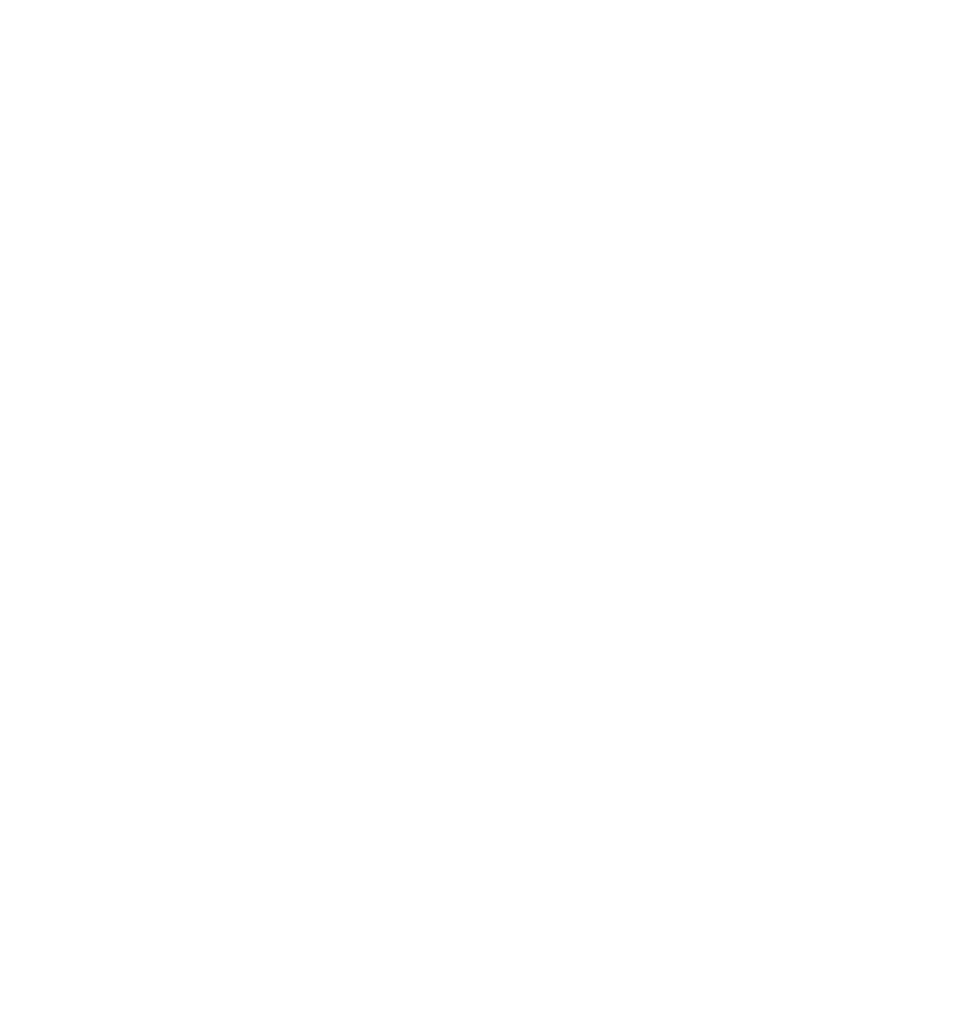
# Model space of a CAD drawing. Header units: millimetres. Extents: x -1777 to 1198744, y 17256 to 76241.
# Tile 199 of 201: x 132539 to 140016, y 48378 to 56368. Entities that reach past the tile are written whole.
import ezdxf

# ---------------------------------------------------------------- set-up
doc = ezdxf.new("R2010")
doc.units = ezdxf.units.MM
doc.layers.add('Beschriftung', color=7, linetype='Continuous', lineweight=9)
doc.styles.add('LBB3.5M1000', font='isocp.shx', dxfattribs={"height": 3.5})

msp = doc.modelspace()

# ---------------------------------------------------------------- texts
at = {"layer": 'Beschriftung', "attachment_point": 1, "style": 'LBB3.5M1000', "bg_fill": 2}
for s, insert, char_height, width in [('\\pi387.94;{\\fArial|b1|i0|c0|p34;SECTION\\L\\P\\pi383.65;\\fArial|b1|i1|c0|p34;\\lSCHNITT}', (94628.99696, 56293.05956), 150, 1682.9463594), ('\\pi1252.5;{\\fArial|b0|i0|c0|p34;(INSIDE)\\P\\pi1264.9;(INNEN)\\P\\pi1068;NOT TO SCALE\\P\\pi995.01;OHNE MASSSTAB}', (63838.00175, 49871.04459), 80, 2941.2407164)]:
    msp.add_mtext(s, dxfattribs=dict(at, insert=insert, char_height=char_height, width=width))

# ---------------------------------------------------------------- next in the draw order: texts
at = {"layer": 'Beschriftung', "insert": (105440.70077, 56293.05956), "char_height": 150, "width": 1682.9463594, "attachment_point": 1, "style": 'LBB3.5M1000', "bg_fill": 2}
msp.add_mtext('\\pi387.94;{\\fArial|b1|i0|c0|p34;SECTION\\L\\P\\pi383.65;\\fArial|b1|i1|c0|p34;\\lSCHNITT}', dxfattribs=at)
at = {"layer": 'Beschriftung', "insert": (-641.05085, 52759.07674), "char_height": 500, "width": 7399.7669481, "attachment_point": 1, "style": 'LBB3.5M1000'}
msp.add_mtext('\\pi2004.5;{\\fArial|b0|i0|c0|p34;TOP VIEW\\P\\pi1431.8;\\fArial|b0|i1|c0|p34;DRAUFSICHT\\P\\pi64.583;\\fArial|b0|i0|c0|p34;\\H0.6x;(SECTION THROUGH PUMP HOUSE)\\P\\pi330.31;\\fArial|b0|i1|c0|p34;(SCHNITT DURCH PUMPENHAUS)}', dxfattribs=at)

# ---------------------------------------------------------------- next in the draw order: texts
at = {"layer": 'Beschriftung', "insert": (125600.74212, 56322.08731), "char_height": 150, "width": 4653.2608923, "attachment_point": 1, "style": 'LBB3.5M1000'}
msp.add_mtext('\\pi57.19;{\\fArial|b0|i0|c0|p34;SECTION THROUGH LEAKAGE CONTROL PIT\\P\\pi88.704;\\fArial|b0|i1|c0|p34;SCHNITT DURCH LECKKONTROLLSCHACHT}', dxfattribs=at)
at = {"layer": 'Beschriftung', "insert": (95182.88329, 50412.25145), "char_height": 150, "width": 2941.2407164, "attachment_point": 1, "style": 'LBB3.5M1000', "bg_fill": 2}
msp.add_mtext('\\pi98.673;{\\fArial|b1|i0|c0|p34;GROUNDING CONNECTION\\P\\pi307.46;ERDUNGSANSCHLUSS}', dxfattribs=at)

# ---------------------------------------------------------------- next in the draw order: texts
at = {"layer": 'Beschriftung', "attachment_point": 1, "style": 'LBB3.5M1000', "bg_fill": 2}
for s, insert, char_height, width in [('\\pi387.94;{\\fArial|b1|i0|c0|p34;SECTION\\L\\P\\pi383.65;\\fArial|b1|i1|c0|p34;\\lSCHNITT}', (76304.19632, 56138.7014), 150, 1682.9463594), ('\\pi1252.5;{\\fArial|b0|i0|c0|p34;(INSIDE)\\P\\pi1264.9;(INNEN)\\P\\pi1068;NOT TO SCALE\\P\\pi995.01;OHNE MASSSTAB}', (92974.50621, 49871.04459), 80, 2941.2407164)]:
    msp.add_mtext(s, dxfattribs=dict(at, insert=insert, char_height=char_height, width=width))

# ---------------------------------------------------------------- next in the draw order: texts
at = {"layer": 'Beschriftung', "insert": (130397.16082, 55966.96671), "char_height": 150, "width": 1440.2209898, "attachment_point": 1, "style": 'LBB3.5M1000'}
msp.add_mtext('\\pi211.48;{\\fArial|b0|i0|c0|p34;TOP VIEW\\P\\pi39.688;\\fArial|b0|i1|c0|p34;DRAUFSICHT}', dxfattribs=at)

doc.saveas('drawing.dxf')
